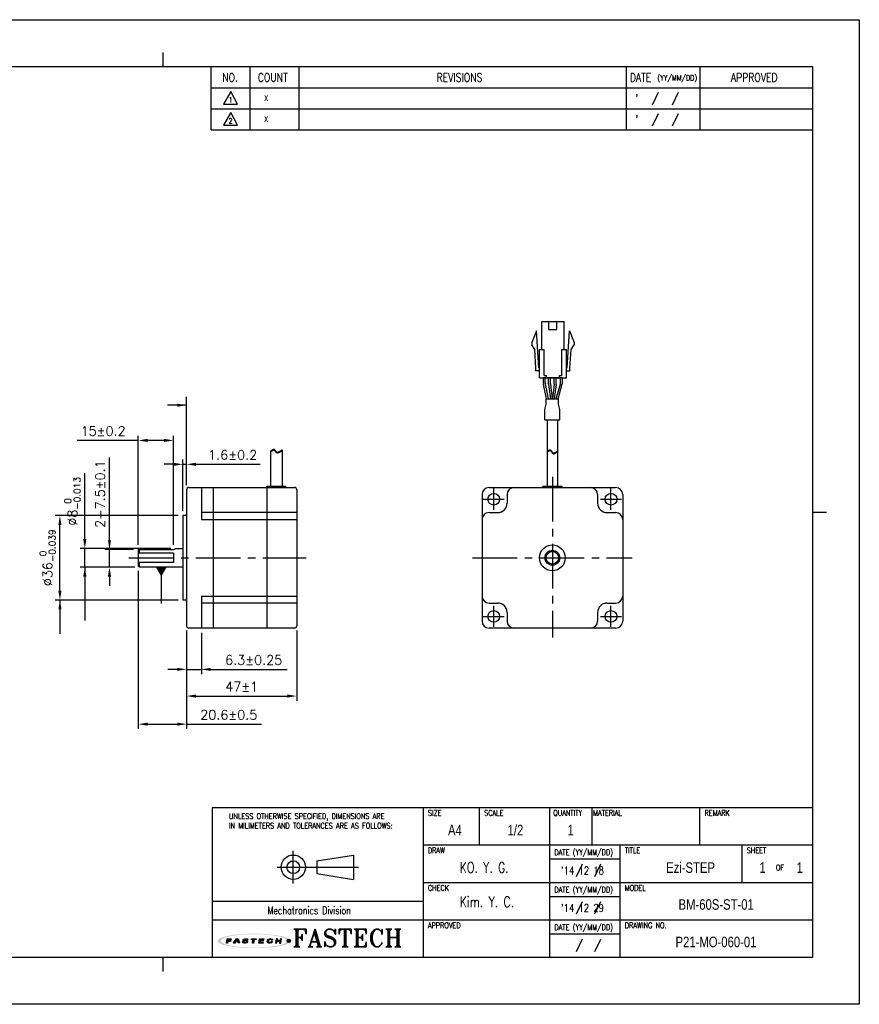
# Model space of a CAD drawing. Header units: millimetres. Extents: x 0 to 594, y 0 to 420.
# Tile 2 of 2: x 236 to 594, y 0 to 420. Entities that reach past the tile are written whole.
import ezdxf

# ---------------------------------------------------------------- set-up
doc = ezdxf.new("R2010")
doc.units = ezdxf.units.MM
doc.header["$PDSIZE"] = -1
doc.linetypes.add('CENTER2', pattern=[28.575, 19.05, -3.175, 3.175, -3.175])
doc.linetypes.add('HS', pattern=[0])
doc.layers.add('\\M+5B4D6\\M+5CAB5\\M+5CFDF', color=7, linetype='Continuous', lineweight=25)
for name, color, linetype in [('DIM', 3, 'Continuous'), ('LAYER_2', 1, 'Continuous'), ('LAYER_4', 3, 'Continuous'), ('SHEET', 1, 'Continuous')]:
    doc.layers.add(name, color=color, linetype=linetype)
doc.styles.add('SHB', font='romans.shx', dxfattribs={"width": 0.75, "bigfont": 'whgtxt.shx'})
doc.styles.add('SHEET1', font='ROMANS.SHX', dxfattribs={"width": 0.8, "height": 3})
doc.styles.add('SHEET2', font='txt', dxfattribs={"width": 0.8, "height": 3})
doc.styles.add('SHEET3', font='ROMANT.SHX', dxfattribs={"height": 3})
doc.styles.get("Standard").update_dxf_attribs({"font": 'txt.shx', "bigfont": 'whgtxt.shx'})
doc.dimstyles.new('ISO-25', dxfattribs={"dimtxt": 2.5, "dimasz": 2.5, "dimexe": 1.25, "dimexo": 0.625, "dimtad": 1, "dimtxsty": 'Standard', "dimcen": 2.5, "dimadec": 0, "dimazin": 0, "dimtfac": 1, "dimtmove": 0, "dimatfit": 3, "dimfxl": 0, "dimarcsym": 0})

# ---------------------------------------------------------------- blocks, each defined once
blk = doc.blocks.new('AI9-BLK2')
at = {"layer": 'LAYER_4'}
h = blk.add_hatch(color=12, dxfattribs=at)
edge = h.paths.add_edge_path()
edge.add_spline(control_points=[(66.5, 0), (66.5, -3.5), (61.3, -5.3), (58.7, -6.3), (52, -8.8), (44.8, -10), (37.7, -11), (17.3, -13.9), (-3.7, -14.1), (-24.3, -12.5), (-32.9, -11.8), (-41.6, -10.8), (-50, -8.9), (-54.9, -7.7), (-60.6, -6.4), (-64.7, -3.2), (-73, 3.4), (-52.4, 8.3), (-49.2, 9), (-40.6, 10.9), (-31.8, 11.9), (-23.1, 12.6), (-12.4, 13.4), (-1.5, 13.6), (9.2, 13.3), (19.1, 13), (29, 12.3), (38.8, 10.9), (45.7, 9.9), (52.7, 8.7), (59.3, 6.1), (61.8, 5.2), (66.5, 3.3), (66.5, 0), (66.6, -0.8), (73.6, -0.7), (73.6, 0), (73.5, 3.5), (68.7, 5.4), (66.1, 6.4), (59.6, 9), (52.6, 10.3), (45.8, 11.3), (24.9, 14.6), (3.4, 15.1), (-17.7, 14), (-27.4, 13.6), (-37.2, 12.7), (-46.8, 11.2), (-53.5, 10.1), (-60.4, 8.7), (-66.7, 6.1), (-69.1, 5.1), (-73.9, 3.1), (-73.6, -0.3), (-73.4, -3.7), (-68.1, -5.6), (-65.5, -6.6), (-58.9, -9.2), (-51.8, -10.4), (-44.8, -11.5), (-35, -13), (-25, -13.7), (-15.1, -14.2), (5.8, -15), (27.1, -14.4), (47.8, -11), (54.2, -9.9), (60.6, -8.6), (66.6, -6.1), (69.1, -5.1), (73.5, -3.2), (73.6, 0), (73.6, 0.8), (66.6, 0.9), (66.5, 0)], knot_values=[0, 0, 0, 0, 1, 1, 1, 2, 2, 2, 3, 3, 3, 4, 4, 4, 5, 5, 5, 6, 6, 6, 7, 7, 7, 8, 8, 8, 9, 9, 9, 10, 10, 10, 11, 11, 11, 12, 12, 12, 13, 13, 13, 14, 14, 14, 15, 15, 15, 16, 16, 16, 17, 17, 17, 18, 18, 18, 19, 19, 19, 20, 20, 20, 21, 21, 21, 22, 22, 22, 23, 23, 23, 24, 24, 24, 25, 25, 25, 25], degree=3, periodic=0)
blk = doc.blocks.new('AI9-BLK1')
at = {"layer": 'LAYER_4', "color": 7}
blk.add_blockref('AI9-BLK2', (0, 0), dxfattribs=at)
blk = doc.blocks.new('AI9-BLK3')
at = {"layer": 'LAYER_2'}
for points in [[(-55.6, -4.3), (-54.1, 4.2), (-45.8, 4.1), (-46, 2.8), (-51.9, 2.8), (-52.2, 0.7), (-46.8, 0.6), (-47, -0.8), (-52.4, -0.8), (-53.1, -4.3)], [(-41.4, -4.2), (-35.7, 4.2), (-32.1, 4.2), (-29.5, -4.1), (-32.2, -4.1), (-34.2, 2.7), (-38.7, -4.2)], [(-5.3, 4.2), (4.3, 4.1), (4.1, 2.7), (0.4, 2.7), (-0.8, -4.2), (-3.2, -4.2), (-2.1, 2.7), (-5.6, 2.7)], [(11.4, 4.2), (20, 4.1), (19.8, 2.8), (13.7, 2.8), (13.4, 0.8), (19, 0.7), (18.8, -0.6), (13.1, -0.6), (12.7, -2.7), (18.7, -2.8), (18.5, -4.2), (9.9, -4.2)], [(45, 4.2), (43.5, -4.1), (46, -4.2), (46.6, -0.6), (52.3, -0.7), (51.7, -4.2), (54.1, -4.2), (55.6, 4.2), (53.1, 4.2), (52.5, 0.8), (46.9, 0.8), (47.5, 4.2)]]:
    blk.add_hatch(color=12, dxfattribs=at).paths.add_polyline_path(points)
h = blk.add_hatch(color=12, dxfattribs=at)
edge = h.paths.add_edge_path()
edge.add_spline(control_points=[(-15.2, -1.5), (-15.2, -2.9), (-16.3, -2.9), (-17.5, -2.9), (-17.7, -2.9), (-18.2, -2.9), (-18.5, -2.9), (-20, -2.9), (-20.4, -2.7), (-20.4, -2.1), (-20.4, -1.9), (-20.4, -1.4), (-20.4, -1.4), (-20.4, -1.4), (-22.9, -1.4), (-22.9, -1.4), (-22.9, -1.4), (-22.9, -2.3), (-22.9, -2.5), (-22.9, -3.9), (-21.3, -4.3), (-19.8, -4.3), (-19.5, -4.3), (-17.1, -4.3), (-16.9, -4.3), (-14.1, -4.3), (-12.8, -3.1), (-12.8, -1.8), (-12.8, -1.7), (-12.8, -1.1), (-12.8, -1), (-12.8, 0.2), (-14.1, 0.7), (-16.1, 0.7), (-16.3, 0.7), (-17.5, 0.7), (-17.7, 0.7), (-19.1, 0.7), (-19.7, 0.9), (-19.6, 1.9), (-19.5, 2.9), (-18.4, 2.9), (-17.8, 2.9), (-17.6, 2.9), (-16.5, 2.9), (-16.2, 2.9), (-15, 2.9), (-14.8, 2.6), (-14.8, 2.3), (-14.8, 2.1), (-14.9, 1.7), (-14.9, 1.7), (-14.9, 1.7), (-12.3, 1.6), (-12.3, 1.6), (-12.3, 1.6), (-12.3, 2.6), (-12.3, 2.8), (-12.3, 3.9), (-14.1, 4.3), (-15.7, 4.3), (-16.8, 4.3), (-17.9, 4.3), (-18.2, 4.3), (-20.4, 4.3), (-22, 3.6), (-22.1, 2), (-22.1, 1.8), (-22.1, 1.3), (-22.1, 1.1), (-22.2, -0.1), (-20.7, -0.6), (-19.2, -0.6), (-19, -0.6), (-17.3, -0.7), (-17.1, -0.7), (-15.5, -0.7), (-15.2, -1.1), (-15.2, -1.5)], knot_values=[0, 0, 0, 0, 1, 1, 1, 2, 2, 2, 3, 3, 3, 4, 4, 4, 5, 5, 5, 6, 6, 6, 7, 7, 7, 8, 8, 8, 9, 9, 9, 10, 10, 10, 11, 11, 11, 12, 12, 12, 13, 13, 13, 14, 14, 14, 15, 15, 15, 16, 16, 16, 17, 17, 17, 18, 18, 18, 19, 19, 19, 20, 20, 20, 21, 21, 21, 22, 22, 22, 23, 23, 23, 24, 24, 24, 25, 25, 25, 26, 26, 26, 26], degree=3, periodic=0)
h = blk.add_hatch(color=12, dxfattribs=at)
edge = h.paths.add_edge_path()
edge.add_spline(control_points=[(35, 1.4), (35, 1.4), (37.4, 1.4), (37.4, 1.4), (37.4, 1.4), (37.5, 2), (37.5, 2.4), (37.5, 3.1), (37.3, 4.2), (34.5, 4.2), (34.2, 4.2), (32.2, 4.2), (31.6, 4.2), (28.5, 4.3), (27.4, 2.7), (27.2, 1.5), (27.1, 1), (26.8, -0.6), (26.7, -1.2), (26.5, -2.6), (26.6, -4.3), (30.1, -4.3), (30.5, -4.3), (31.7, -4.3), (32.2, -4.3), (34.9, -4.3), (36.6, -4), (36.9, -2.3), (36.9, -1.9), (37, -1.1), (37, -1.1), (37, -1.1), (34.6, -1.1), (34.6, -1.1), (34.6, -1.1), (34.6, -1.6), (34.6, -1.7), (34.4, -2.5), (33.8, -2.8), (32.5, -2.8), (32.2, -2.8), (31.2, -2.8), (30.8, -2.8), (29.4, -2.8), (29.1, -2.3), (29.2, -1.4), (29.2, -1), (29.5, 0.7), (29.5, 1.1), (29.8, 2.5), (30.7, 2.8), (31.7, 2.8), (32.2, 2.8), (33.4, 2.8), (33.7, 2.8), (34.7, 2.8), (35.1, 2.5), (35.1, 1.9), (35, 1.7), (35, 1.4), (35, 1.4)], knot_values=[0, 0, 0, 0, 1, 1, 1, 2, 2, 2, 3, 3, 3, 4, 4, 4, 5, 5, 5, 6, 6, 6, 7, 7, 7, 8, 8, 8, 9, 9, 9, 10, 10, 10, 11, 11, 11, 12, 12, 12, 13, 13, 13, 14, 14, 14, 15, 15, 15, 16, 16, 16, 17, 17, 17, 18, 18, 18, 19, 19, 19, 20, 20, 20, 20], degree=3, periodic=0)
at = {"layer": 'LAYER_2', "color": 12}
for points in [[(-55.6, -4.3), (-54.1, 4.2), (-45.8, 4.1), (-46, 2.8), (-51.9, 2.8), (-52.2, 0.7), (-46.8, 0.6), (-47, -0.8), (-52.4, -0.8), (-53.1, -4.3)], [(-41.4, -4.2), (-35.7, 4.2), (-32.1, 4.2), (-29.5, -4.1), (-32.2, -4.1), (-34.2, 2.7), (-38.7, -4.2)], [(-5.3, 4.2), (4.3, 4.1), (4.1, 2.7), (0.4, 2.7), (-0.8, -4.2), (-3.2, -4.2), (-2.1, 2.7), (-5.6, 2.7)], [(11.4, 4.2), (20, 4.1), (19.8, 2.8), (13.7, 2.8), (13.4, 0.8), (19, 0.7), (18.8, -0.6), (13.1, -0.6), (12.7, -2.7), (18.7, -2.8), (18.5, -4.2), (9.9, -4.2)], [(45, 4.2), (43.5, -4.1), (46, -4.2), (46.6, -0.6), (52.3, -0.7), (51.7, -4.2), (54.1, -4.2), (55.6, 4.2), (53.1, 4.2), (52.5, 0.8), (46.9, 0.8), (47.5, 4.2)]]:
    blk.add_lwpolyline(points, close=True, dxfattribs=at)
for points, knots in [([(-15.2, -1.5), (-15.2, -2.9), (-16.3, -2.9), (-17.5, -2.9), (-17.7, -2.9), (-18.2, -2.9), (-18.5, -2.9), (-20, -2.9), (-20.4, -2.7), (-20.4, -2.1), (-20.4, -1.9), (-20.4, -1.4), (-20.4, -1.4), (-20.4, -1.4), (-22.9, -1.4), (-22.9, -1.4), (-22.9, -1.4), (-22.9, -2.3), (-22.9, -2.5), (-22.9, -3.9), (-21.3, -4.3), (-19.8, -4.3), (-19.5, -4.3), (-17.1, -4.3), (-16.9, -4.3), (-14.1, -4.3), (-12.8, -3.1), (-12.8, -1.8), (-12.8, -1.7), (-12.8, -1.1), (-12.8, -1), (-12.8, 0.2), (-14.1, 0.7), (-16.1, 0.7), (-16.3, 0.7), (-17.5, 0.7), (-17.7, 0.7), (-19.1, 0.7), (-19.7, 0.9), (-19.6, 1.9), (-19.5, 2.9), (-18.4, 2.9), (-17.8, 2.9), (-17.6, 2.9), (-16.5, 2.9), (-16.2, 2.9), (-15, 2.9), (-14.8, 2.6), (-14.8, 2.3), (-14.8, 2.1), (-14.9, 1.7), (-14.9, 1.7), (-14.9, 1.7), (-12.3, 1.6), (-12.3, 1.6), (-12.3, 1.6), (-12.3, 2.6), (-12.3, 2.8), (-12.3, 3.9), (-14.1, 4.3), (-15.7, 4.3), (-16.8, 4.3), (-17.9, 4.3), (-18.2, 4.3), (-20.4, 4.3), (-22, 3.6), (-22.1, 2), (-22.1, 1.8), (-22.1, 1.3), (-22.1, 1.1), (-22.2, -0.1), (-20.7, -0.6), (-19.2, -0.6), (-19, -0.6), (-17.3, -0.7), (-17.1, -0.7), (-15.5, -0.7), (-15.2, -1.1), (-15.2, -1.5)], [0, 0, 0, 0, 1, 1, 1, 2, 2, 2, 3, 3, 3, 4, 4, 4, 5, 5, 5, 6, 6, 6, 7, 7, 7, 8, 8, 8, 9, 9, 9, 10, 10, 10, 11, 11, 11, 12, 12, 12, 13, 13, 13, 14, 14, 14, 15, 15, 15, 16, 16, 16, 17, 17, 17, 18, 18, 18, 19, 19, 19, 20, 20, 20, 21, 21, 21, 22, 22, 22, 23, 23, 23, 24, 24, 24, 25, 25, 25, 26, 26, 26, 26]), ([(35, 1.4), (35, 1.4), (37.4, 1.4), (37.4, 1.4), (37.4, 1.4), (37.5, 2), (37.5, 2.4), (37.5, 3.1), (37.3, 4.2), (34.5, 4.2), (34.2, 4.2), (32.2, 4.2), (31.6, 4.2), (28.5, 4.3), (27.4, 2.7), (27.2, 1.5), (27.1, 1), (26.8, -0.6), (26.7, -1.2), (26.5, -2.6), (26.6, -4.3), (30.1, -4.3), (30.5, -4.3), (31.7, -4.3), (32.2, -4.3), (34.9, -4.3), (36.6, -4), (36.9, -2.3), (36.9, -1.9), (37, -1.1), (37, -1.1), (37, -1.1), (34.6, -1.1), (34.6, -1.1), (34.6, -1.1), (34.6, -1.6), (34.6, -1.7), (34.4, -2.5), (33.8, -2.8), (32.5, -2.8), (32.2, -2.8), (31.2, -2.8), (30.8, -2.8), (29.4, -2.8), (29.1, -2.3), (29.2, -1.4), (29.2, -1), (29.5, 0.7), (29.5, 1.1), (29.8, 2.5), (30.7, 2.8), (31.7, 2.8), (32.2, 2.8), (33.4, 2.8), (33.7, 2.8), (34.7, 2.8), (35.1, 2.5), (35.1, 1.9), (35, 1.7), (35, 1.4), (35, 1.4)], [0, 0, 0, 0, 1, 1, 1, 2, 2, 2, 3, 3, 3, 4, 4, 4, 5, 5, 5, 6, 6, 6, 7, 7, 7, 8, 8, 8, 9, 9, 9, 10, 10, 10, 11, 11, 11, 12, 12, 12, 13, 13, 13, 14, 14, 14, 15, 15, 15, 16, 16, 16, 17, 17, 17, 18, 18, 18, 19, 19, 19, 20, 20, 20, 20])]:
    blk.add_open_spline(points, degree=3, knots=knots, dxfattribs=at)
blk = doc.blocks.new('*D9')
at = {"color": 8, "lineweight": -2}
for p, q in [((286.46, 240.53), (260.46, 240.53)), ((286.46, 195.96), (286.46, 242.53)), ((297.46, 240.53), (290.46, 240.53)), ((301.46, 195.96), (301.46, 242.53))]:
    blk.add_line(p, q, dxfattribs=at)
at = {"color": 8}
for points in [[(290.46, 241.2), (290.46, 239.87), (286.46, 240.53)], [(297.46, 241.2), (297.46, 239.87), (301.46, 240.53)]]:
    blk.add_solid(points, dxfattribs=at)
at = {"layer": 'Defpoints', "color": 0}
for p in [(301.46, 240.53), (286.46, 193.96), (301.46, 193.96)]:
    blk.add_point(p, dxfattribs=at)
at = {"color": 3, "insert": (271.46, 244.53), "char_height": 4, "attachment_point": 5}
blk.add_mtext('\\A1;15±0.2', dxfattribs=at)
blk = doc.blocks.new('*D10')
at = {"color": 8, "lineweight": -2}
for p, q in [((303.46, 208.46), (251.05, 208.46)), ((253.05, 176.46), (253.05, 204.46)), ((303.46, 172.46), (251.05, 172.46))]:
    blk.add_line(p, q, dxfattribs=at)
at = {"color": 8}
for points in [[(252.38, 204.46), (253.71, 204.46), (253.05, 208.46)], [(252.38, 176.46), (253.71, 176.46), (253.05, 172.46)]]:
    blk.add_solid(points, dxfattribs=at)
at = {"layer": 'Defpoints', "color": 0}
for p in [(253.05, 208.46), (305.46, 208.46), (305.46, 172.46)]:
    blk.add_point(p, dxfattribs=at)
at = {"color": 3, "insert": (247.78, 190.46), "char_height": 4, "attachment_point": 5, "rotation": 90}
blk.add_mtext('\\A1;%%C36{\\H2.800000;\\S 0^ -0.039;}', dxfattribs=at)
blk = doc.blocks.new('*D11')
at = {"color": 8, "lineweight": -2}
for p, q in [((305.46, 210.46), (305.46, 232.34)), ((307.06, 221.46), (307.06, 232.34)), ((301.46, 230.34), (297.46, 230.34)), ((305.46, 230.34), (307.06, 230.34)), ((311.06, 230.34), (338.39, 230.34))]:
    blk.add_line(p, q, dxfattribs=at)
at = {"color": 8}
for points in [[(301.46, 231.01), (301.46, 229.67), (305.46, 230.34)], [(311.06, 231.01), (311.06, 229.67), (307.06, 230.34)]]:
    blk.add_solid(points, dxfattribs=at)
at = {"layer": 'Defpoints', "color": 0}
for p in [(307.06, 230.34), (307.06, 219.46), (305.46, 208.46)]:
    blk.add_point(p, dxfattribs=at)
at = {"color": 3, "insert": (326.72, 234.34), "char_height": 4, "attachment_point": 5}
blk.add_mtext('\\A1;1.6±0.2', dxfattribs=at)
blk = doc.blocks.new('*D12')
at = {"color": 8, "lineweight": -2}
for p, q in [((307.06, 159.46), (307.06, 129.49)), ((354.06, 159.46), (354.06, 129.49)), ((311.06, 131.49), (350.06, 131.49))]:
    blk.add_line(p, q, dxfattribs=at)
at = {"color": 8}
for points in [[(311.06, 132.16), (311.06, 130.83), (307.06, 131.49)], [(350.06, 132.16), (350.06, 130.83), (354.06, 131.49)]]:
    blk.add_solid(points, dxfattribs=at)
at = {"layer": 'Defpoints', "color": 0}
for p in [(307.06, 161.46), (354.06, 161.46), (354.06, 131.49)]:
    blk.add_point(p, dxfattribs=at)
at = {"color": 3, "insert": (330.56, 135.49), "char_height": 4, "attachment_point": 5}
blk.add_mtext('\\A1;47±1', dxfattribs=at)
blk = doc.blocks.new('*D13')
at = {"color": 8, "lineweight": -2}
for p, q in [((274.17, 197.96), (274.17, 233.29)), ((284.46, 193.96), (272.17, 193.96)), ((274.17, 186.46), (274.17, 193.96)), ((284.96, 186.46), (272.17, 186.46)), ((274.17, 182.46), (274.17, 178.46))]:
    blk.add_line(p, q, dxfattribs=at)
at = {"color": 8}
for points in [[(273.51, 197.96), (274.84, 197.96), (274.17, 193.96)], [(273.51, 182.46), (274.84, 182.46), (274.17, 186.46)]]:
    blk.add_solid(points, dxfattribs=at)
at = {"layer": 'Defpoints', "color": 0}
for p in [(274.17, 193.96), (286.46, 193.96), (286.96, 186.46)]:
    blk.add_point(p, dxfattribs=at)
at = {"color": 3, "insert": (270.17, 217.63), "char_height": 4, "attachment_point": 5, "rotation": 90}
blk.add_mtext('\\A1;2-7.5±0.1', dxfattribs=at)
blk = doc.blocks.new('*D14')
at = {"color": 8, "lineweight": -2}
for p, q in [((263.64, 198.46), (263.64, 226.59)), ((300.32, 194.46), (261.64, 194.46)), ((263.64, 186.46), (263.64, 194.46)), ((284.96, 186.46), (261.64, 186.46)), ((263.64, 182.46), (263.64, 178.46))]:
    blk.add_line(p, q, dxfattribs=at)
at = {"color": 8}
for points in [[(262.98, 198.46), (264.31, 198.46), (263.64, 194.46)], [(262.98, 182.46), (264.31, 182.46), (263.64, 186.46)]]:
    blk.add_solid(points, dxfattribs=at)
at = {"layer": 'Defpoints', "color": 0}
for p in [(263.64, 194.46), (302.32, 194.46), (286.96, 186.46)]:
    blk.add_point(p, dxfattribs=at)
at = {"color": 3, "insert": (258.38, 214.53), "char_height": 4, "attachment_point": 5, "rotation": 90}
blk.add_mtext('\\A1;%%C8{\\H2.800000;\\S 0^ -0.013;}', dxfattribs=at)
blk = doc.blocks.new('*D15')
at = {"color": 8, "lineweight": -2}
for p, q in [((307.06, 159.46), (307.06, 140.87)), ((313.36, 158.46), (313.36, 140.87)), ((303.06, 142.87), (299.06, 142.87)), ((307.06, 142.87), (313.36, 142.87)), ((317.36, 142.87), (350.02, 142.87))]:
    blk.add_line(p, q, dxfattribs=at)
at = {"color": 8}
for points in [[(303.06, 143.54), (303.06, 142.21), (307.06, 142.87)], [(317.36, 143.54), (317.36, 142.21), (313.36, 142.87)]]:
    blk.add_solid(points, dxfattribs=at)
at = {"layer": 'Defpoints', "color": 0}
for p in [(307.06, 161.46), (313.36, 160.46), (307.06, 142.87)]:
    blk.add_point(p, dxfattribs=at)
at = {"color": 3, "insert": (335.69, 146.87), "char_height": 4, "attachment_point": 5}
blk.add_mtext('\\A1;6.3±0.25', dxfattribs=at)
blk = doc.blocks.new('*D16')
at = {"color": 8, "lineweight": -2}
for p, q in [((286.46, 184.96), (286.46, 117.5)), ((307.06, 159.46), (307.06, 117.5)), ((290.46, 119.5), (303.06, 119.5)), ((307.06, 119.5), (339.06, 119.5))]:
    blk.add_line(p, q, dxfattribs=at)
at = {"color": 8}
for points in [[(290.46, 120.17), (290.46, 118.84), (286.46, 119.5)], [(303.06, 120.17), (303.06, 118.84), (307.06, 119.5)]]:
    blk.add_solid(points, dxfattribs=at)
at = {"layer": 'Defpoints', "color": 0}
for p in [(286.46, 186.96), (307.06, 161.46), (286.46, 119.5)]:
    blk.add_point(p, dxfattribs=at)
at = {"color": 3, "insert": (325.06, 123.5), "char_height": 4, "attachment_point": 5}
blk.add_mtext('\\A1;20.6±0.5', dxfattribs=at)

msp = doc.modelspace()

# ---------------------------------------------------------------- hatches: boundary and pattern name
h = msp.add_hatch(color=1)
edge = h.paths.add_edge_path()
edge.add_arc((350.6547, 27.0526), 0.7263, 0, 360)

# ---------------------------------------------------------------- linework, layer by layer
at = {"color": 4}
for p, q in [((297, 406), (297, 400)), ((574, 210), (580, 210)), ((297, 20), (297, 14))]:
    msp.add_line(p, q, dxfattribs=at)
for p, q in [((458.5833, 279.2754), (458.5833, 291.2754)), ((461.6333, 287.8754), (461.6333, 291.2754)), ((465.0333, 287.8754), (465.0333, 291.2754)), ((468.0833, 279.2754), (468.0833, 291.2754)), ((456.3333, 287.2754), (454.3333, 282.2754)), ((457.2833, 271.4754), (456.3333, 287.2754)), ((469.3833, 271.4754), (470.3333, 287.2754)), ((470.3333, 287.2754), (472.3333, 282.2754)), ((454.3333, 282.2754), (454.3333, 281.2754)), ((472.3333, 282.2754), (472.3333, 281.2754)), ((455.6104, 279.3034), (454.3333, 281.2754)), ((456.0854, 271.4034), (455.6104, 279.3034)), ((457.5833, 267.2754), (457.5833, 279.2754)), ((459.5833, 268.2754), (459.5833, 279.2754)), ((467.0833, 268.2754), (467.0833, 279.2754)), ((469.0833, 267.2754), (469.0833, 279.2754)), ((470.5811, 271.4034), (471.0561, 279.3034)), ((471.0561, 279.3034), (472.3333, 281.2754)), ((456.0833, 270.2754), (456.0833, 271.4754)), ((470.5833, 270.2754), (470.5833, 271.4754)), ((459.277, 264.9957), (459.277, 267.2754)), ((467.3895, 267.2754), (459.277, 267.2754)), ((460.077, 265.0769), (460.077, 267.2754)), ((461.4309, 258.2754), (460.1178, 264.6749)), ((460.5833, 267.2754), (460.5833, 268.2754)), ((464.6953, 258.2754), (466.5144, 264.7251)), ((465.5265, 258.2754), (467.3144, 264.6144)), ((466.0833, 267.2754), (466.0833, 268.2754)), ((466.5895, 265.268), (466.5895, 267.2754)), ((467.3895, 265.1573), (467.3895, 267.2754)), ((460.6143, 258.2754), (459.3178, 264.5937)), ((460.9224, 249.291), (460.9224, 221.0053)), ((465.2224, 249.291), (465.2224, 221.0053)), ((342.83, 235.9794), (343.8355, 236.6926)), ((342.83, 235.6454), (343.8355, 236.3586)), ((342.83, 235.9794), (342.83, 221.0053)), ((343.8355, 236.6926), (344.0734, 236.796)), ((343.8355, 236.3586), (344.0734, 236.462)), ((344.0734, 236.796), (344.2976, 236.8092)), ((344.0734, 236.462), (344.2976, 236.4752)), ((344.2976, 236.8092), (344.4527, 236.7455)), ((344.2976, 236.4752), (344.4527, 236.4115)), ((344.4527, 236.7455), (344.5956, 236.628)), ((344.4527, 236.4115), (344.5956, 236.294)), ((344.5956, 236.628), (344.732, 236.4725)), ((344.5956, 236.294), (344.732, 236.1385)), ((344.732, 236.4725), (344.8681, 236.2946)), ((344.732, 236.1385), (344.8681, 235.9606)), ((344.8681, 236.2946), (345.0101, 236.1102)), ((344.8681, 235.9606), (345.0101, 235.7762)), ((345.0101, 236.1102), (345.1903, 235.9043)), ((345.0101, 235.7762), (345.1903, 235.5703)), ((345.1903, 235.9043), (345.3837, 235.7254)), ((345.1903, 235.5703), (345.3837, 235.3914)), ((345.3837, 235.7254), (345.5866, 235.5877)), ((345.3837, 235.3914), (345.5866, 235.2537)), ((345.5866, 235.5877), (345.7961, 235.5054)), ((345.5866, 235.2537), (345.7961, 235.1714)), ((345.7961, 235.5054), (346.009, 235.4927)), ((346.009, 235.4927), (346.1924, 235.5449)), ((346.009, 235.1587), (346.1924, 235.2109)), ((346.1924, 235.5449), (347.83, 236.4781)), ((346.1924, 235.2109), (347.83, 236.1441)), ((347.83, 236.4781), (347.83, 221.0053)), ((460.9224, 235.9052), (461.6204, 236.4004)), ((460.9224, 235.5712), (461.6204, 236.0664)), ((461.6204, 236.4004), (461.8584, 236.5037)), ((461.6204, 236.0664), (461.8584, 236.1697)), ((461.8584, 236.5037), (462.0826, 236.5169)), ((461.8584, 236.1697), (462.0826, 236.1829)), ((462.0826, 236.5169), (462.2377, 236.4532)), ((462.0826, 236.1829), (462.2377, 236.1192)), ((462.2377, 236.4532), (462.3806, 236.3357)), ((462.2377, 236.1192), (462.3806, 236.0017)), ((462.3806, 236.3357), (462.517, 236.1802)), ((462.3806, 236.0017), (462.517, 235.8462)), ((462.517, 236.1802), (462.653, 236.0023)), ((462.517, 235.8462), (462.653, 235.6683)), ((462.653, 236.0023), (462.7951, 235.8179)), ((462.653, 235.6683), (462.7951, 235.4839)), ((462.7951, 235.8179), (462.9752, 235.612)), ((462.7951, 235.4839), (462.9752, 235.278)), ((462.9752, 235.612), (463.1686, 235.4331)), ((462.9752, 235.278), (463.1686, 235.0991)), ((463.1686, 235.4331), (463.3715, 235.2954)), ((463.3715, 235.2954), (463.5811, 235.2131)), ((463.5811, 235.2131), (463.7939, 235.2005)), ((463.7939, 235.2005), (463.9774, 235.2526)), ((463.9774, 235.2526), (465.2224, 235.9621)), ((463.9774, 234.9186), (465.2224, 235.6281)), ((345.7961, 235.1714), (346.009, 235.1587)), ((463.1686, 235.0991), (463.3715, 234.9614)), ((463.3715, 234.9614), (463.5811, 234.8791)), ((463.5811, 234.8791), (463.7939, 234.8665)), ((463.7939, 234.8665), (463.9774, 234.9186)), ((307.0551, 219.461), (307.0551, 161.461)), ((308.0551, 220.461), (318.3551, 220.461)), ((313.3551, 220.461), (313.3551, 206.761)), ((318.3551, 220.461), (318.3551, 160.461)), ((318.3551, 220.461), (326.3723, 220.461)), ((326.3723, 220.461), (328.7838, 220.461)), ((328.7838, 220.461), (353.0551, 220.461)), ((341.2551, 220.461), (341.2551, 160.461)), ((341.2551, 220.461), (353.0551, 220.461)), ((354.0551, 219.461), (354.0551, 161.461)), ((436.0724, 220.461), (490.0724, 220.461)), ((433.0724, 217.461), (433.0724, 163.461)), ((493.0724, 217.461), (493.0724, 163.461)), ((305.4551, 208.461), (305.4551, 172.461)), ((307.0551, 208.461), (305.4551, 208.461)), ((326.3723, 209.761), (313.3551, 209.761)), ((313.3551, 206.761), (326.3723, 206.761)), ((328.7838, 209.761), (326.3723, 209.761)), ((326.3723, 206.761), (328.7838, 206.761)), ((354.0551, 209.761), (328.7838, 209.761)), ((328.7838, 206.761), (354.0551, 206.761)), ((286.4551, 193.961), (286.4551, 186.961)), ((286.9551, 192.3975), (286.9551, 193.961)), ((301.4551, 192.3975), (301.4551, 188.5245)), ((286.9551, 186.461), (286.4551, 186.961)), ((286.9551, 186.461), (286.9551, 188.5245)), ((305.4551, 186.461), (286.9551, 186.461)), ((307.0551, 172.461), (305.4551, 172.461)), ((313.3551, 174.161), (313.3551, 160.461)), ((313.3551, 174.161), (326.3723, 174.161)), ((326.3723, 174.161), (328.7838, 174.161)), ((328.7838, 174.161), (354.0551, 174.161)), ((326.3723, 171.161), (313.3551, 171.161)), ((328.7838, 171.161), (326.3723, 171.161)), ((354.0551, 171.161), (328.7838, 171.161)), ((318.3551, 160.461), (308.0551, 160.461)), ((326.3723, 160.461), (318.3551, 160.461)), ((328.7838, 160.461), (326.3723, 160.461)), ((353.0551, 160.461), (328.7838, 160.461)), ((490.0724, 160.461), (436.0724, 160.461))]:
    msp.add_line(p, q)
at = {"color": 0}
for p, q in [((461.4131, 264.6809), (461.4131, 267.2754)), ((462.2131, 264.7338), (462.2131, 267.2754)), ((463.9131, 264.7338), (463.9131, 267.2754)), ((464.7131, 264.6809), (464.7131, 267.2754)), ((461.4306, 264.4173), (462.247, 258.2754)), ((462.2306, 264.4703), (463.054, 258.2754)), ((463.8957, 264.4703), (463.0722, 258.2754)), ((464.6957, 264.4173), (463.8792, 258.2754)), ((460.4726, 258.2754), (465.6718, 258.2754)), ((460.4726, 256.0267), (460.4726, 258.2754)), ((465.6718, 256.0267), (465.6718, 258.2754)), ((459.8525, 253.7021), (460.4726, 256.0267)), ((459.8525, 249.291), (459.8525, 253.7021)), ((466.2923, 253.7007), (465.6718, 256.0267)), ((466.2923, 249.291), (466.2923, 253.7007)), ((459.8525, 249.291), (466.2923, 249.291))]:
    msp.add_line(p, q, dxfattribs=at)
at = {"color": 1, "linetype": 'CENTER2'}
for p, q in [((463.0724, 225.0053), (463.0724, 156.461)), ((438.0724, 210.961), (438.0724, 219.961)), ((488.0724, 210.961), (488.0724, 219.961)), ((433.5724, 215.461), (442.5724, 215.461)), ((483.5724, 215.461), (492.5724, 215.461)), ((282.4551, 190.461), (358.0551, 190.461)), ((429.0724, 190.461), (497.0724, 190.461)), ((438.0724, 160.961), (438.0724, 169.961)), ((488.0724, 160.961), (488.0724, 169.961)), ((433.5724, 165.461), (442.5724, 165.461)), ((483.5724, 165.461), (492.5724, 165.461))]:
    msp.add_line(p, q, dxfattribs=at)
at = {"ltscale": 0.3}
for p, q in [((443.7724, 217.461), (443.7724, 213.761)), ((482.3724, 217.461), (482.3724, 213.761)), ((436.0724, 209.761), (439.7724, 209.761)), ((486.3724, 209.761), (490.0724, 209.761)), ((286.4551, 193.961), (301.4551, 193.961)), ((302.3212, 194.461), (305.4551, 194.461)), ((436.0724, 171.161), (439.7724, 171.161)), ((486.3724, 171.161), (490.0724, 171.161)), ((443.7724, 167.161), (443.7724, 163.461)), ((482.3724, 167.161), (482.3724, 163.461))]:
    msp.add_line(p, q, dxfattribs=at)
at = {"color": 0, "linetype": 'HS'}
for p, q in [((301.4551, 192.3975), (286.4551, 192.3975)), ((301.4551, 188.5245), (286.4551, 188.5245))]:
    msp.add_line(p, q, dxfattribs=at)
at = {"color": 6}
msp.add_lwpolyline([(0, 420), (594, 420), (594, 0), (0, 0)], close=True, dxfattribs=at)
at = {"color": 4}
msp.add_lwpolyline([(20, 400), (574, 400), (574, 20), (20, 20)], close=True, dxfattribs=at)
for points in [[(458.5833, 291.2754), (468.0833, 291.2754)], [(461.6333, 287.8754), (465.0333, 287.8754)], [(457.5833, 279.2754), (459.5833, 279.2754)], [(467.0833, 279.2754), (469.0833, 279.2754)], [(457.5833, 270.2754), (456.0833, 270.2754)], [(457.5833, 270.2754), (456.0833, 270.2754)], [(457.5833, 271.4754), (457.2833, 271.4754)], [(469.0833, 271.4754), (469.3833, 271.4754)], [(469.0833, 270.2754), (470.5833, 270.2754)], [(469.0833, 270.2754), (470.5833, 270.2754)], [(457.5833, 267.2754), (469.0833, 267.2754)], [(459.5833, 268.2754), (460.5833, 268.2754)], [(466.0833, 268.2754), (467.0833, 268.2754)]]:
    msp.add_lwpolyline(points)
for centre, radius in [((438.0724, 215.461), 2.5), ((488.0724, 215.461), 2.5), ((463.0724, 190.461), 5.5), ((463.0724, 190.461), 3.175), ((463.0724, 190.461), 2.6898), ((438.0724, 165.461), 2.5), ((488.0724, 165.461), 2.5)]:
    msp.add_circle(centre, radius)
at = {"color": 1}
msp.add_circle((350.6547, 27.0526), 0.7263, dxfattribs=at)
for centre, radius, start, end in [((461.277, 264.9957), 2, 180, 191.595436), ((462.077, 265.0769), 2, 180, 191.595436), ((464.5895, 265.268), 2, 344.249037, 0), ((465.3895, 265.1573), 2, 344.249037, 0), ((308.0551, 219.461), 1, 90, 180), ((353.0551, 219.461), 1, 0, 90), ((301.4551, 194.961), 1, 270, 330), ((308.0551, 161.461), 1, 180, 270), ((353.0551, 161.461), 1, 270, 0)]:
    msp.add_arc(centre, radius, start, end)
at = {"color": 0}
for centre, start, end in [((463.4131, 264.6809), 180, 187.571875), ((464.2131, 264.7338), 180, 187.571875), ((461.9131, 264.7338), 352.428125, 0), ((462.7131, 264.6809), 352.428125, 0)]:
    msp.add_arc(centre, 2, start, end, dxfattribs=at)
at = {"ltscale": 0.3}
for centre, radius, start, end in [((436.0724, 217.461), 3, 90, 180), ((446.7724, 217.461), 3, 90, 180), ((479.3724, 217.461), 3, 0, 90), ((490.0724, 217.461), 3, 0, 90), ((439.7724, 213.761), 4, 270, 0), ((486.3724, 213.761), 4, 180, 270), ((436.0724, 206.761), 3, 90, 180), ((490.0724, 206.761), 3, 0, 90), ((436.0724, 174.161), 3, 180, 270), ((490.0724, 174.161), 3, 270, 0), ((439.7724, 167.161), 4, 0, 90), ((486.3724, 167.161), 4, 90, 180), ((436.0724, 163.461), 3, 180, 270), ((446.7724, 163.461), 3, 180, 270), ((479.3724, 163.461), 3, 270, 0), ((490.0724, 163.461), 3, 270, 0)]:
    msp.add_arc(centre, radius, start, end, dxfattribs=at)
at = {"layer": '\\M+5B4D6\\M+5CAB5\\M+5CFDF'}
for p, q in [((341.2551, 221.0053), (349.2565, 221.0053)), ((341.2551, 220.461), (341.2551, 221.0053)), ((349.2565, 221.0053), (349.2565, 220.461)), ((459.0717, 221.0053), (467.0731, 221.0053)), ((459.0717, 220.461), (459.0717, 221.0053)), ((467.0731, 221.0053), (467.0731, 220.461))]:
    msp.add_line(p, q, dxfattribs=at)
at = {"layer": 'DIM', "color": 8}
msp.add_line((307.0551, 232.3391), (307.0551, 259.0794), dxfattribs=at)
at = {"layer": 'SHEET', "color": 7}
for p, q in [((317.5, 373), (317.5, 400)), ((317.5, 373), (574, 373)), ((318, 84), (574, 84)), ((318, 84), (318, 20)), ((408, 84), (408, 20)), ((318, 44), (408, 44))]:
    msp.add_line(p, q, dxfattribs=at)
at = {"layer": 'SHEET'}
for p, q in [((334, 400), (334, 373)), ((355, 400), (355, 373)), ((494.5, 400), (494.5, 373)), ((526, 400), (526, 373)), ((317.5, 391), (574, 391)), ((508.2099, 388.911), (505.7077, 383.5959)), ((516.7362, 388.9028), (514.2339, 383.5877)), ((317.5, 382), (574, 382)), ((508.2099, 379.911), (505.7077, 374.5959)), ((516.7362, 379.9028), (514.2339, 374.5877)), ((432, 68), (432, 84)), ((462, 20), (462, 84)), ((480, 68), (480, 84)), ((526, 68), (526, 84)), ((408, 68), (574, 68)), ((492, 20), (492, 68)), ((544, 52), (544, 68)), ((352.5683, 51.5766), (352.5683, 65.4032)), ((362.5679, 61.2059), (378.2463, 63.6749)), ((378.2463, 63.6749), (378.2463, 53.3049)), ((362.5679, 61.2059), (362.5679, 55.774)), ((462, 62), (492, 62)), ((475.7601, 59.723), (473.2579, 54.4078)), ((483.5984, 59.7148), (481.0961, 54.3996)), ((345.655, 58.4899), (380.345, 58.4899)), ((362.5679, 55.774), (378.2463, 53.3049)), ((408, 52), (574, 52)), ((462, 46), (492, 46)), ((475.7601, 43.723), (473.2579, 38.4078)), ((483.5984, 43.7148), (481.0961, 38.3996)), ((318, 36), (574, 36)), ((462, 30), (492, 30)), ((475.7601, 27.723), (473.2579, 22.4078)), ((483.5984, 27.7148), (481.0961, 22.3996))]:
    msp.add_line(p, q, dxfattribs=at)
at = {"layer": 'SHEET', "color": 1, "linetype": 'Continuous'}
for p, q in [((325.9146, 389.416), (322.7394, 384.0064)), ((328.737, 384.0064), (325.9146, 389.416)), ((322.7394, 384.0064), (328.737, 384.0064)), ((325.9146, 380.416), (322.7394, 375.0064)), ((328.737, 375.0064), (325.9146, 380.416)), ((322.7394, 375.0064), (328.737, 375.0064))]:
    msp.add_line(p, q, dxfattribs=at)
at = {"layer": 'SHEET'}
for radius in [5.185, 2.7159]:
    msp.add_circle((352.5683, 58.4899), radius, dxfattribs=at)

# ---------------------------------------------------------------- block references
at = {"layer": 'LAYER_2', "color": 7, "lineweight": 5, "xscale": 0.2116800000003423, "yscale": 0.2116800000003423, "zscale": 0.2116800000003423}
msp.add_blockref('AI9-BLK3', (335.8075, 27.0236), dxfattribs=at)
at = {"layer": 'LAYER_4', "color": 7, "lineweight": 5, "xscale": 0.2116800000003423, "yscale": 0.2116800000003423, "zscale": 0.2116800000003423}
msp.add_blockref('AI9-BLK1', (335.8244, 27.0474), dxfattribs=at)

# ---------------------------------------------------------------- texts
at = {"layer": 'DIM', "color": 3, "style": 'SHB', "width": 0.75}
for s, p in [('KO. Y. G.', (423.6103, 56.1279)), ('Kim. Y. C.', (423.6103, 41.4726))]:
    msp.add_text(s, height=4.5, dxfattribs=at).set_placement(p)
at = {"layer": 'SHEET'}
for s, height, style, width, p in [('NO.', 3.6, 'SHEET1', 0.8, (322.256, 393.5466)), ('COUNT', 3.6, 'SHEET1', 0.8, (337.4711, 393.5466)), ('DATE', 3.6, 'SHEET1', 0.8, (496.1592, 393.5466)), ('(YY/MM/DD)', 2.25, 'SHEET1', 0.8, (507.8838, 394.0859)), ('APPROVED', 3.6, 'SHEET1', 0.8, (539.2502, 393.5466)), ('1', 2.25, 'SHEET1', 0.8, (324.9764, 384.746)), ('X', 2.25, 'SHEET1', 0.8, (340.1186, 385.3874)), ("'", 3.6, 'SHEET1', 0.8, (498.4958, 384.5633)), ('2', 2.25, 'SHEET1', 0.8, (324.9764, 375.746)), ('X', 2.25, 'SHEET1', 0.8, (340.1186, 376.3874)), ("'", 3.6, 'SHEET1', 0.8, (498.4958, 375.5633)), ('UNLESS OTHERWISE SPECIFIED, DIMENSIONS ARE', 2.4, 'SHEET1', 0.8, (325.11, 79.0458)), ('SIZE', 2.4, 'SHEET1', 0.8, (409.9793, 80.4604)), ('SCALE', 2.4, 'SHEET1', 0.8, (433.9793, 80.4604)), ('QUANTITY', 2.4, 'SHEET1', 0.8, (463.4591, 80.4604)), ('MATERIAL', 2.4, 'SHEET1', 0.8, (480.4793, 80.4604)), ('REMARK', 2.4, 'SHEET1', 0.8, (527.9793, 80.4604)), ('IN MILIMETERS AND TOLERANCES ARE AS FOLLOWS:', 2.4, 'SHEET1', 0.8, (325.11, 74.9652)), ('DRAW', 2.4, 'SHEET1', 0.8, (409.9793, 64.4604)), ('DATE (YY/MM/DD)', 2.4, 'SHEET1', 0.8, (463.9277, 63.6818)), ('TITLE', 2.4, 'SHEET1', 0.8, (493.9793, 64.4604)), ('SHEET', 2.4, 'SHEET1', 0.8, (545.9793, 64.4604)), ('OF', 2.4, 'SHEET1', 0.8, (558.4154, 57.1091)), ('CHECK', 2.4, 'SHEET1', 0.8, (409.9793, 48.4604)), ('MODEL', 2.4, 'SHEET1', 0.8, (493.9793, 48.4604)), ('DATE (YY/MM/DD)', 2.4, 'SHEET1', 0.8, (463.9277, 47.6818)), ('Mechatronics Division', 3.3, 'SHEET3', 0.75, (341.5385, 38.3956)), ('APPROVED', 2.4, 'SHEET1', 0.8, (409.9793, 32.4604)), ('DATE (YY/MM/DD)', 2.4, 'SHEET1', 0.8, (463.9277, 31.6818)), ('DRAWING NO.', 2.4, 'SHEET1', 0.8, (493.9793, 32.4604))]:
    msp.add_text(s, height=height, dxfattribs=dict(at, style=style, width=width)).set_placement(p)
at = {"layer": 'SHEET', "color": 7, "width": 0.8}
for s, height, style, p in [('REVISIONS', 3.6, 'SHEET1', (413.7181, 393.5466)), ('A4', 4.5, 'SHEET2', (418.5726, 72.0681)), ('1/2', 4.5, 'SHEET2', (443.9918, 72.0681)), ('1', 4.5, 'SHEET2', (469.5531, 72.0681)), ('Ezi-STEP', 4.5, 'SHEET2', (511.5676, 56.0681)), ('1', 4.5, 'SHEET2', (551.3623, 56.0681)), ('1', 4.5, 'SHEET2', (567.2783, 56.0681)), ('BM-60S-ST-01', 4.5, 'SHEET2', (516.9068, 40.3335)), ('P21-MO-060-01', 4.5, 'SHEET2', (515.6124, 24.3335))]:
    msp.add_text(s, height=height, dxfattribs=dict(at, style=style)).set_placement(p)
at = {"layer": 'SHEET', "color": 3, "style": 'SHEET1', "width": 0.8}
for s, p in [("'14 12 18", (466.7638, 55.4207)), ("'14 12 29", (466.7638, 39.4207))]:
    msp.add_text(s, height=3.3, dxfattribs=at).set_placement(p)
at = {"layer": 'SHEET', "color": 7, "style": 'SHEET3'}
msp.add_text('FASTECH', height=7.5, dxfattribs=at).set_placement((352.21, 24.5201))

# ---------------------------------------------------------------- dimensions: what is measured, and where the dimension line sits
for base, p1, p2, override, picture, middle in [((301.4551, 240.5325), (286.4551, 193.961), (301.4551, 193.961), {"dimscale": 2, "dimtxt": 2, "dimasz": 2, "dimexe": 1, "dimexo": 1, "dimgap": 1, "dimdec": 3, "dimzin": 9, "dimdsep": 46, "dimcen": 0, "dimclrd": 8, "dimclre": 8, "dimclrt": 3, "dimadec": 3, "dimazin": 2, "dimtol": 1, "dimtp": 0.2, "dimtm": 0.2, "dimtdec": 3, "dimfxl": 0.6, "dimtolj": 1, "dimtzin": 9, "dimarcsym": 1}, '*D9', (271.4551, 240.5325)), ((286.4551, 119.5034), (307.0551, 161.461), (286.4551, 186.961), {"dimscale": 2, "dimtxt": 2, "dimasz": 2, "dimexe": 1, "dimexo": 1, "dimgap": 1, "dimdec": 3, "dimzin": 9, "dimdsep": 46, "dimcen": 0, "dimclrd": 8, "dimclre": 8, "dimclrt": 3, "dimadec": 3, "dimazin": 2, "dimtol": 1, "dimtp": 0.5, "dimtm": 0.5, "dimtdec": 3, "dimfxl": 0.6, "dimtolj": 1, "dimtzin": 9, "dimarcsym": 1}, '*D16', (325.0551, 119.5034)), ((307.0551, 142.8735), (313.3551, 160.461), (307.0551, 161.461), {"dimscale": 2, "dimtxt": 2, "dimasz": 2, "dimexe": 1, "dimexo": 1, "dimgap": 1, "dimdec": 3, "dimzin": 9, "dimdsep": 46, "dimcen": 0, "dimclrd": 8, "dimclre": 8, "dimclrt": 3, "dimadec": 3, "dimazin": 2, "dimtol": 1, "dimtp": 0.25, "dimtm": 0.25, "dimtdec": 3, "dimfxl": 0.6, "dimtolj": 1, "dimtzin": 9, "dimarcsym": 1}, '*D15', (335.6885, 142.8735))]:
    dim = msp.add_linear_dim(base=base, p1=p1, p2=p2, dimstyle='ISO-25', override=override)
    dim.commit()
    dim.dimension.update_dxf_attribs({"geometry": picture, "text_midpoint": middle, "dimtype": 160})
for base, p1, p2, override, picture, middle in [((307.0551, 230.3391), (305.4551, 208.461), (307.0551, 219.461), {"dimscale": 2, "dimtxt": 2, "dimasz": 2, "dimexe": 1, "dimexo": 1, "dimgap": 1, "dimdec": 3, "dimzin": 9, "dimdsep": 46, "dimcen": 0, "dimclrd": 8, "dimclre": 8, "dimclrt": 3, "dimadec": 3, "dimazin": 2, "dimtol": 1, "dimtp": 0.2, "dimtm": 0.2, "dimtdec": 3, "dimfxl": 0.6, "dimtolj": 1, "dimtzin": 9, "dimarcsym": 1}, '*D11', (326.7218, 234.3391)), ((354.0551, 131.4943), (307.0551, 161.461), (354.0551, 161.461), {"dimscale": 2, "dimtxt": 2, "dimasz": 2, "dimexe": 1, "dimexo": 1, "dimgap": 1, "dimdec": 3, "dimzin": 9, "dimdsep": 46, "dimcen": 0, "dimclrd": 8, "dimclre": 8, "dimclrt": 3, "dimadec": 3, "dimazin": 2, "dimtol": 1, "dimtp": 1, "dimtm": 1, "dimtdec": 3, "dimfxl": 0.6, "dimtolj": 1, "dimtzin": 9, "dimarcsym": 1}, '*D12', (330.5551, 135.4943))]:
    dim = msp.add_linear_dim(base=base, p1=p1, p2=p2, dimstyle='ISO-25', override=override)
    dim.commit()
    dim.dimension.update_dxf_attribs({"geometry": picture, "text_midpoint": middle})
for base, p1, p2, text, override, picture, middle in [((274.1733, 193.961), (286.9551, 186.461), (286.4551, 193.961), '2-<>', {"dimscale": 2, "dimtxt": 2, "dimasz": 2, "dimexe": 1, "dimexo": 1, "dimgap": 1, "dimdec": 3, "dimzin": 9, "dimdsep": 46, "dimcen": 0, "dimclrd": 8, "dimclre": 8, "dimclrt": 3, "dimadec": 3, "dimazin": 2, "dimtol": 1, "dimtp": 0.1, "dimtm": 0.1, "dimtdec": 3, "dimfxl": 0.6, "dimtolj": 1, "dimtzin": 9, "dimarcsym": 1}, '*D13', (270.1733, 217.6276)), ((263.6434, 194.461), (286.9551, 186.461), (302.3212, 194.461), '%%C<>', {"dimscale": 2, "dimtxt": 2, "dimasz": 2, "dimexe": 1, "dimexo": 1, "dimgap": 1, "dimdec": 3, "dimzin": 9, "dimdsep": 46, "dimcen": 0, "dimclrd": 8, "dimclre": 8, "dimclrt": 3, "dimadec": 3, "dimazin": 2, "dimtol": 1, "dimlim": 0, "dimtm": 0.013, "dimtfac": 0.7, "dimtdec": 3, "dimfxl": 0.6, "dimtolj": 1, "dimtzin": 9, "dimarcsym": 1}, '*D14', (258.3767, 214.5276)), ((253.0468, 208.461), (305.4551, 172.461), (305.4551, 208.461), '%%C<>', {"dimscale": 2, "dimtxt": 2, "dimasz": 2, "dimexe": 1, "dimexo": 1, "dimgap": 1, "dimdec": 3, "dimzin": 9, "dimdsep": 46, "dimcen": 0, "dimclrd": 8, "dimclre": 8, "dimclrt": 3, "dimadec": 3, "dimazin": 2, "dimtol": 1, "dimtm": 0.039, "dimtfac": 0.7, "dimtdec": 3, "dimfxl": 0.6, "dimtolj": 1, "dimtzin": 9, "dimarcsym": 1}, '*D10', (247.7801, 190.461))]:
    dim = msp.add_linear_dim(base=base, p1=p1, p2=p2, angle=90, text=text, dimstyle='ISO-25', override=override)
    dim.commit()
    dim.dimension.update_dxf_attribs({"geometry": picture, "text_midpoint": middle})

# ---------------------------------------------------------------- leaders
for points, override in [([(307.0551, 255.5601), (298.9451, 255.5601)], {"dimscale": 2, "dimtxt": 2, "dimasz": 2, "dimexe": 1, "dimexo": 1, "dimgap": 1, "dimdec": 3, "dimzin": 9, "dimdsep": 46, "dimcen": 0, "dimclrd": 8, "dimclre": 8, "dimclrt": 3, "dimadec": 3, "dimazin": 2, "dimtdec": 3, "dimfxl": 0.6, "dimtolj": 1, "dimtzin": 1, "dimarcsym": 1}), ([(263.6434, 186.461), (263.6434, 163.7524)], {"dimscale": 2, "dimtxt": 2, "dimasz": 2, "dimexe": 1, "dimexo": 1, "dimgap": 1, "dimtad": 0, "dimdec": 3, "dimzin": 9, "dimdsep": 46, "dimcen": 0, "dimclrd": 8, "dimclre": 8, "dimclrt": 3, "dimadec": 3, "dimazin": 2, "dimtdec": 3, "dimfxl": 0.6, "dimtolj": 1, "dimtzin": 1, "dimarcsym": 1}), ([(296.2551, 186.461), (296.2551, 170.9985)], {"dimscale": 2, "dimtxt": 2, "dimasz": 2, "dimexe": 1, "dimexo": 1, "dimgap": 1, "dimtad": 0, "dimdec": 3, "dimzin": 9, "dimdsep": 46, "dimcen": 0, "dimclrd": 8, "dimclre": 8, "dimclrt": 3, "dimadec": 3, "dimazin": 2, "dimtdec": 3, "dimldrblk": 'DatumFilled', "dimfxl": 0.6, "dimtolj": 1, "dimtzin": 1, "dimarcsym": 1}), ([(253.0468, 172.461), (253.0468, 158.0957)], {"dimscale": 2, "dimtxt": 2, "dimasz": 2, "dimexe": 1, "dimexo": 1, "dimgap": 1, "dimtad": 0, "dimdec": 3, "dimzin": 9, "dimdsep": 46, "dimcen": 0, "dimclrd": 8, "dimclre": 8, "dimclrt": 3, "dimadec": 3, "dimazin": 2, "dimtdec": 3, "dimfxl": 0.6, "dimtolj": 1, "dimtzin": 1, "dimarcsym": 1})]:
    msp.add_leader(points, dimstyle='ISO-25', override=override)

doc.saveas('drawing.dxf')
